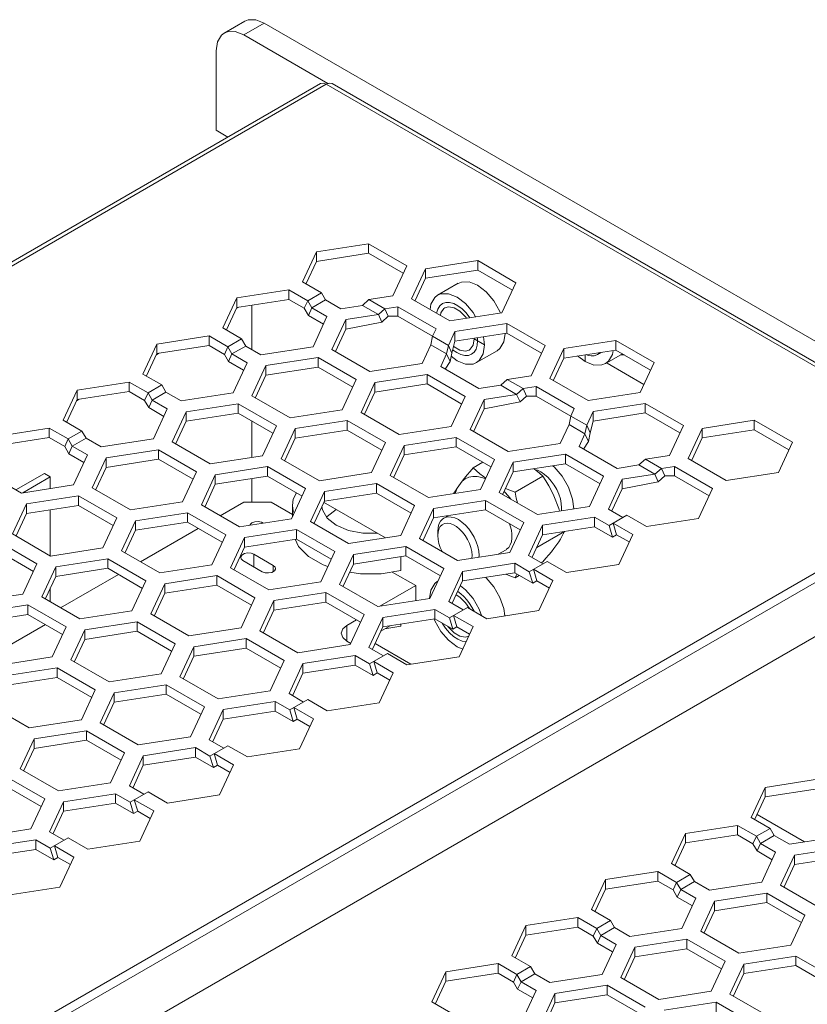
# Model space of a CAD drawing. Header units: inches. Extents: x -123 to 4816, y -2998 to 548.
# Tile 81 of 148: x 1252 to 1293, y -2525 to -2474. Entities that reach past the tile are written whole.
import ezdxf

# ---------------------------------------------------------------- set-up
doc = ezdxf.new("R2010")
doc.units = ezdxf.units.IN
doc.header["$MEASUREMENT"] = 0
doc.linetypes.add('HIDDEN', pattern=[9.525, 6.35, -3.175])
doc.layers.get('0').update_dxf_attribs({"lineweight": 0})

msp = doc.modelspace()

# ---------------------------------------------------------------- linework, layer by layer
at = {"color": 3, "linetype": 'Continuous'}
for p, q in [((1263.817, -2474.017), (1262.756, -2474.629)), ((1264.817, -2474.116), (1263.756, -2474.728)), ((1387.854, -2545.15), (1264.817, -2474.116)), ((1268.087, -2477.229), (1263.756, -2474.728)), ((1262.342, -2479.627), (1262.342, -2475.545)), ((1267.699, -2477.23), (1201.019, -2515.727)), ((1267.999, -2477.259), (1201.319, -2515.757)), ((1301.773, -2496.759), (1267.999, -2477.259)), ((1268.299, -2477.23), (1302.073, -2496.729)), ((1262.342, -2479.627), (1262.944, -2479.975)), ((1266.783, -2487.417), (1267.5, -2485.871)), ((1267.5, -2485.871), (1270.177, -2485.457)), ((1267.5, -2485.871), (1267.5, -2486.361)), ((1270.177, -2485.457), (1270.177, -2485.947)), ((1270.177, -2485.457), (1272.137, -2486.588)), ((1266.97, -2487.503), (1267.5, -2486.361)), ((1267.5, -2486.361), (1270.177, -2485.947)), ((1270.177, -2485.947), (1271.957, -2486.975)), ((1273.103, -2486.738), (1275.78, -2486.324)), ((1275.78, -2486.324), (1275.78, -2486.814)), ((1275.78, -2486.324), (1277.739, -2487.455)), ((1272.137, -2486.588), (1271.42, -2488.134)), ((1272.385, -2488.283), (1273.103, -2486.738)), ((1273.103, -2486.738), (1273.103, -2487.228)), ((1273.103, -2487.228), (1275.78, -2486.814)), ((1275.78, -2486.814), (1277.56, -2487.841)), ((1267.751, -2487.976), (1266.783, -2487.417)), ((1272.572, -2488.37), (1273.103, -2487.228)), ((1277.739, -2487.455), (1277.022, -2489)), ((1263.399, -2488.239), (1266.076, -2487.825)), ((1266.076, -2487.825), (1266.076, -2488.315)), ((1266.076, -2487.825), (1267.044, -2488.384)), ((1274.777, -2487.489), (1273.716, -2488.101)), ((1262.682, -2489.784), (1263.399, -2488.239)), ((1263.399, -2488.239), (1263.399, -2488.729)), ((1263.399, -2488.729), (1266.076, -2488.315)), ((1266.076, -2488.315), (1266.869, -2488.772)), ((1267.044, -2488.384), (1266.869, -2488.772)), ((1267.751, -2487.976), (1267.044, -2488.384)), ((1267.256, -2488.751), (1267.044, -2488.384)), ((1267.256, -2488.751), (1267.963, -2488.343)), ((1267.963, -2488.343), (1267.751, -2487.976)), ((1268.743, -2488.793), (1267.963, -2488.343)), ((1269.858, -2488.62), (1270.193, -2488.324)), ((1271.42, -2488.134), (1270.193, -2488.324)), ((1271.009, -2488.795), (1270.193, -2488.324)), ((1274.345, -2489.415), (1272.385, -2488.283)), ((1273.885, -2488.032), (1273.717, -2488.102)), ((1274.279, -2488.028), (1273.885, -2488.032)), ((1262.869, -2489.871), (1263.399, -2488.729)), ((1263.503, -2488.713), (1263.371, -2488.789)), ((1264.18, -2490.894), (1264.18, -2488.608)), ((1267.081, -2489.14), (1266.869, -2488.772)), ((1267.256, -2488.751), (1267.081, -2489.14)), ((1268.036, -2489.201), (1267.256, -2488.751)), ((1268.743, -2488.793), (1269.858, -2488.62)), ((1269.858, -2488.62), (1270.675, -2489.092)), ((1270.675, -2489.092), (1271.009, -2488.795)), ((1271.009, -2488.795), (1271.678, -2488.691)), ((1271.009, -2488.795), (1271.185, -2489.183)), ((1271.678, -2488.691), (1271.678, -2489.181)), ((1271.678, -2488.691), (1273.638, -2489.823)), ((1273.886, -2489.005), (1274.039, -2488.786)), ((1274.039, -2488.786), (1274.091, -2488.751)), ((1274.091, -2488.751), (1274.274, -2488.694)), ((1276.957, -2489.023), (1276.925, -2488.929)), ((1267.856, -2489.587), (1267.081, -2489.14)), ((1267.318, -2490.747), (1268.036, -2489.201)), ((1269.001, -2489.351), (1268.284, -2490.896)), ((1269.001, -2489.351), (1270.675, -2489.092)), ((1269.001, -2489.351), (1269.001, -2489.84)), ((1269.001, -2489.84), (1270.85, -2489.48)), ((1270.675, -2489.092), (1270.85, -2489.48)), ((1270.85, -2489.48), (1271.185, -2489.183)), ((1271.185, -2489.183), (1271.678, -2489.181)), ((1271.678, -2489.181), (1273.459, -2490.209)), ((1273.864, -2489.137), (1273.886, -2489.005)), ((1277.022, -2489), (1274.345, -2489.415)), ((1263.65, -2490.343), (1262.682, -2489.784)), ((1269.001, -2489.84), (1268.471, -2490.983)), ((1273.638, -2489.823), (1273.459, -2490.209)), ((1274.275, -2490.681), (1274.604, -2489.972)), ((1274.604, -2489.972), (1277.281, -2489.558)), ((1274.604, -2489.972), (1274.604, -2490.462)), ((1277.281, -2489.558), (1277.281, -2490.048)), ((1277.281, -2489.558), (1279.24, -2490.689)), ((1259.298, -2490.607), (1261.975, -2490.193)), ((1261.975, -2490.193), (1261.975, -2490.683)), ((1261.975, -2490.193), (1262.943, -2490.752)), ((1263.65, -2490.343), (1262.943, -2490.752)), ((1263.862, -2490.711), (1263.65, -2490.343)), ((1273.369, -2490.647), (1273.459, -2490.209)), ((1274.275, -2490.681), (1273.459, -2490.209)), ((1274.451, -2491.069), (1274.604, -2490.462)), ((1274.604, -2490.462), (1277.281, -2490.048)), ((1275.6, -2490.344), (1275.547, -2490.662)), ((1275.595, -2490.309), (1275.6, -2490.344)), ((1275.6, -2490.344), (1276.131, -2490.65)), ((1276.131, -2490.65), (1276.078, -2490.234)), ((1277.123, -2490.5), (1277.187, -2490.062)), ((1277.281, -2490.048), (1279.061, -2491.076)), ((1280.206, -2490.839), (1282.883, -2490.425)), ((1282.883, -2490.425), (1282.883, -2490.915)), ((1282.883, -2490.425), (1284.843, -2491.556)), ((1258.581, -2492.152), (1259.298, -2490.607)), ((1259.298, -2490.607), (1259.298, -2491.097)), ((1259.298, -2491.097), (1261.975, -2490.683)), ((1261.975, -2490.683), (1262.767, -2491.14)), ((1262.943, -2490.752), (1262.767, -2491.14)), ((1263.155, -2491.119), (1262.943, -2490.752)), ((1263.155, -2491.119), (1263.862, -2490.711)), ((1264.641, -2491.161), (1263.862, -2490.711)), ((1264.641, -2491.161), (1267.318, -2490.747)), ((1268.284, -2490.896), (1270.244, -2492.027)), ((1272.921, -2491.613), (1273.369, -2490.647)), ((1273.369, -2490.647), (1274.185, -2491.119)), ((1274.185, -2491.119), (1274.275, -2490.681)), ((1274.275, -2490.681), (1274.451, -2491.069)), ((1274.563, -2490.75), (1274.538, -2490.725)), ((1275.393, -2490.88), (1275.342, -2490.915)), ((1275.547, -2490.662), (1275.393, -2490.88)), ((1276.777, -2490.953), (1275.716, -2491.565)), ((1279.24, -2490.689), (1278.523, -2492.235)), ((1279.489, -2492.384), (1280.206, -2490.839)), ((1280.206, -2490.839), (1280.206, -2491.329)), ((1280.206, -2491.329), (1282.883, -2490.915)), ((1282.705, -2491.138), (1282.734, -2490.938)), ((1282.883, -2490.915), (1284.663, -2491.943)), ((1258.768, -2492.239), (1259.298, -2491.097)), ((1259.402, -2491.081), (1259.27, -2491.157)), ((1262.979, -2491.508), (1262.767, -2491.14)), ((1263.155, -2491.119), (1262.979, -2491.508)), ((1263.934, -2491.569), (1263.155, -2491.119)), ((1267.577, -2491.304), (1264.9, -2491.718)), ((1267.577, -2491.304), (1267.577, -2491.794)), ((1267.577, -2491.304), (1269.537, -2492.436)), ((1273.887, -2491.763), (1274.185, -2491.119)), ((1274.185, -2491.119), (1274.361, -2491.507)), ((1274.361, -2491.507), (1274.451, -2491.069)), ((1279.676, -2492.471), (1280.206, -2491.329)), ((1281.292, -2491.507), (1280.914, -2491.219)), ((1281.292, -2491.161), (1281.292, -2491.507)), ((1281.936, -2491.153), (1282.042, -2491.092)), ((1282.042, -2491.091), (1282.102, -2491.035)), ((1282.342, -2491.611), (1282.494, -2491.494)), ((1283.216, -2491.107), (1282.413, -2491.57)), ((1282.494, -2491.494), (1282.705, -2491.138)), ((1283.112, -2491.167), (1283.316, -2491.165)), ((1263.755, -2491.955), (1262.979, -2491.508)), ((1263.217, -2493.114), (1263.934, -2491.569)), ((1264.9, -2491.718), (1264.183, -2493.264)), ((1264.9, -2491.718), (1264.9, -2492.208)), ((1267.577, -2491.794), (1264.9, -2492.208)), ((1267.577, -2491.794), (1269.357, -2492.822)), ((1270.244, -2492.027), (1272.921, -2491.613)), ((1275.846, -2492.894), (1273.887, -2491.763)), ((1274.109, -2491.904), (1274.361, -2491.507)), ((1284.32, -2492.683), (1282.424, -2491.589)), ((1284.843, -2491.556), (1284.125, -2493.102)), ((1259.549, -2492.711), (1258.581, -2492.152)), ((1264.9, -2492.208), (1264.37, -2493.351)), ((1268.819, -2493.981), (1269.537, -2492.436)), ((1273.179, -2492.171), (1270.503, -2492.585)), ((1273.179, -2492.171), (1273.179, -2492.661)), ((1275.139, -2493.302), (1273.179, -2492.171)), ((1276.962, -2492.721), (1277.296, -2492.425)), ((1278.523, -2492.235), (1277.296, -2492.425)), ((1278.113, -2492.896), (1277.296, -2492.425)), ((1281.449, -2493.516), (1279.489, -2492.384)), ((1254.479, -2494.52), (1255.197, -2492.975)), ((1255.197, -2492.975), (1257.874, -2492.56)), ((1255.197, -2492.975), (1255.197, -2493.464)), ((1257.874, -2492.56), (1257.874, -2493.05)), ((1257.874, -2492.56), (1258.842, -2493.119)), ((1259.549, -2492.711), (1258.842, -2493.119)), ((1259.761, -2493.079), (1259.549, -2492.711)), ((1270.503, -2492.585), (1269.785, -2494.13)), ((1270.503, -2492.585), (1270.503, -2493.075)), ((1273.179, -2492.661), (1270.503, -2493.075)), ((1274.96, -2493.689), (1273.179, -2492.661)), ((1275.846, -2492.894), (1276.962, -2492.721)), ((1276.962, -2492.721), (1277.778, -2493.193)), ((1277.778, -2493.193), (1278.113, -2492.896)), ((1278.113, -2492.896), (1278.782, -2492.793)), ((1278.113, -2492.896), (1278.288, -2493.285)), ((1278.782, -2492.793), (1278.782, -2493.283)), ((1278.782, -2492.793), (1280.741, -2493.924)), ((1254.667, -2494.607), (1255.197, -2493.464)), ((1255.301, -2493.448), (1255.169, -2493.525)), ((1255.197, -2493.464), (1257.874, -2493.05)), ((1257.874, -2493.05), (1258.666, -2493.508)), ((1258.842, -2493.119), (1258.666, -2493.508)), ((1258.878, -2493.875), (1258.666, -2493.508)), ((1259.054, -2493.487), (1258.842, -2493.119)), ((1259.054, -2493.487), (1258.878, -2493.875)), ((1259.054, -2493.487), (1259.761, -2493.079)), ((1259.833, -2493.937), (1259.054, -2493.487)), ((1260.54, -2493.529), (1259.761, -2493.079)), ((1260.54, -2493.529), (1263.217, -2493.114)), ((1264.183, -2493.264), (1266.143, -2494.395)), ((1270.503, -2493.075), (1269.972, -2494.217)), ((1274.422, -2494.848), (1275.139, -2493.302)), ((1276.105, -2493.452), (1275.388, -2494.997)), ((1276.105, -2493.452), (1277.778, -2493.193)), ((1276.105, -2493.452), (1276.105, -2493.942)), ((1277.778, -2493.193), (1277.954, -2493.581)), ((1277.954, -2493.581), (1278.288, -2493.285)), ((1278.288, -2493.285), (1278.782, -2493.283)), ((1278.782, -2493.283), (1280.562, -2494.31)), ((1284.125, -2493.102), (1281.449, -2493.516)), ((1259.654, -2494.323), (1258.878, -2493.875)), ((1259.116, -2495.482), (1259.833, -2493.937)), ((1263.476, -2493.672), (1260.799, -2494.086)), ((1263.476, -2493.672), (1263.476, -2494.162)), ((1263.476, -2493.672), (1265.436, -2494.803)), ((1266.143, -2494.395), (1268.819, -2493.981)), ((1276.105, -2493.942), (1275.575, -2495.084)), ((1276.105, -2493.942), (1277.954, -2493.581)), ((1280.741, -2493.924), (1280.562, -2494.31)), ((1281.707, -2494.073), (1284.384, -2493.659)), ((1284.384, -2493.659), (1284.384, -2494.149)), ((1284.384, -2493.659), (1286.344, -2494.791)), ((1255.448, -2495.079), (1254.479, -2494.52)), ((1260.799, -2494.086), (1260.082, -2495.632)), ((1260.799, -2494.086), (1260.799, -2494.576)), ((1263.476, -2494.162), (1260.799, -2494.576)), ((1263.476, -2494.162), (1265.256, -2495.19)), ((1266.401, -2494.953), (1269.078, -2494.539)), ((1269.078, -2494.539), (1269.078, -2495.029)), ((1271.038, -2495.67), (1269.078, -2494.539)), ((1271.745, -2495.262), (1269.785, -2494.13)), ((1280.473, -2494.748), (1280.562, -2494.31)), ((1281.379, -2494.782), (1280.562, -2494.31)), ((1281.379, -2494.782), (1281.707, -2494.073)), ((1281.707, -2494.073), (1281.707, -2494.563)), ((1281.707, -2494.563), (1284.384, -2494.149)), ((1284.384, -2494.149), (1286.165, -2495.177)), ((1287.31, -2494.94), (1289.987, -2494.526)), ((1289.987, -2494.526), (1289.987, -2495.016)), ((1289.987, -2494.526), (1291.946, -2495.657)), ((1251.095, -2495.342), (1253.772, -2494.928)), ((1253.772, -2494.928), (1253.772, -2495.418)), ((1253.772, -2494.928), (1254.741, -2495.487)), ((1260.799, -2494.576), (1260.269, -2495.718)), ((1264.18, -2496.432), (1264.18, -2494.569)), ((1264.718, -2496.349), (1265.436, -2494.803)), ((1266.401, -2494.953), (1265.684, -2496.498)), ((1266.401, -2494.953), (1266.401, -2495.443)), ((1266.401, -2495.443), (1269.078, -2495.029)), ((1270.859, -2496.056), (1269.078, -2495.029)), ((1271.745, -2495.262), (1274.422, -2494.848)), ((1275.388, -2494.997), (1277.347, -2496.128)), ((1280.024, -2495.714), (1280.473, -2494.748)), ((1280.473, -2494.748), (1281.289, -2495.22)), ((1281.289, -2495.22), (1281.379, -2494.782)), ((1281.379, -2494.782), (1281.554, -2495.17)), ((1281.554, -2495.17), (1281.707, -2494.563)), ((1286.344, -2494.791), (1285.627, -2496.336)), ((1286.593, -2496.486), (1287.31, -2494.94)), ((1287.31, -2494.94), (1287.31, -2495.43)), ((1287.31, -2495.43), (1289.987, -2495.016)), ((1289.987, -2495.016), (1291.767, -2496.044)), ((1251.095, -2495.832), (1253.772, -2495.418)), ((1253.772, -2495.418), (1254.565, -2495.876)), ((1254.741, -2495.487), (1254.565, -2495.876)), ((1255.448, -2495.079), (1254.741, -2495.487)), ((1254.953, -2495.855), (1254.741, -2495.487)), ((1254.953, -2495.855), (1255.66, -2495.446)), ((1255.66, -2495.446), (1255.448, -2495.079)), ((1256.439, -2495.896), (1255.66, -2495.446)), ((1256.439, -2495.896), (1259.116, -2495.482)), ((1266.401, -2495.443), (1265.871, -2496.585)), ((1274.681, -2495.405), (1272.004, -2495.82)), ((1274.681, -2495.405), (1274.681, -2495.895)), ((1274.681, -2495.405), (1276.64, -2496.537)), ((1280.99, -2495.864), (1281.289, -2495.22)), ((1281.289, -2495.22), (1281.465, -2495.608)), ((1281.465, -2495.608), (1281.554, -2495.17)), ((1286.78, -2496.572), (1287.31, -2495.43)), ((1254.777, -2496.243), (1254.565, -2495.876)), ((1254.953, -2495.855), (1254.777, -2496.243)), ((1255.732, -2496.305), (1254.953, -2495.855)), ((1256.698, -2496.454), (1259.375, -2496.04)), ((1259.375, -2496.04), (1259.375, -2496.53)), ((1259.375, -2496.04), (1261.334, -2497.171)), ((1260.082, -2495.632), (1262.041, -2496.763)), ((1270.321, -2497.216), (1271.038, -2495.67)), ((1271.287, -2497.365), (1272.004, -2495.82)), ((1272.004, -2495.82), (1272.004, -2496.309)), ((1274.681, -2495.895), (1272.004, -2496.309)), ((1274.681, -2495.895), (1276.461, -2496.923)), ((1277.347, -2496.128), (1280.024, -2495.714)), ((1282.95, -2496.995), (1280.99, -2495.864)), ((1281.212, -2496.005), (1281.465, -2495.608)), ((1291.946, -2495.657), (1291.229, -2497.203)), ((1255.553, -2496.691), (1254.777, -2496.243)), ((1255.015, -2497.85), (1255.732, -2496.305)), ((1256.698, -2496.454), (1255.981, -2497.999)), ((1256.698, -2496.454), (1256.698, -2496.944)), ((1256.698, -2496.944), (1259.375, -2496.53)), ((1259.375, -2496.53), (1261.155, -2497.558)), ((1262.041, -2496.763), (1264.718, -2496.349)), ((1267.644, -2497.63), (1265.684, -2496.498)), ((1271.474, -2497.452), (1272.004, -2496.309)), ((1275.923, -2498.082), (1276.64, -2496.537)), ((1280.283, -2496.272), (1277.606, -2496.686)), ((1280.283, -2496.272), (1280.283, -2496.762)), ((1282.243, -2497.403), (1280.283, -2496.272)), ((1284.065, -2496.823), (1284.4, -2496.526)), ((1285.627, -2496.336), (1284.4, -2496.526)), ((1285.216, -2496.997), (1284.4, -2496.526)), ((1288.552, -2497.617), (1286.593, -2496.486)), ((1256.698, -2496.944), (1256.168, -2498.086)), ((1264.977, -2496.907), (1262.3, -2497.321)), ((1264.977, -2496.907), (1264.977, -2497.396)), ((1266.937, -2498.038), (1264.977, -2496.907)), ((1275.549, -2496.968), (1276.044, -2496.682)), ((1277.606, -2496.686), (1276.889, -2498.232)), ((1277.606, -2496.686), (1277.606, -2497.176)), ((1280.283, -2496.762), (1277.606, -2497.176)), ((1282.063, -2497.79), (1280.283, -2496.762)), ((1282.95, -2496.995), (1284.065, -2496.823)), ((1284.065, -2496.823), (1284.882, -2497.294)), ((1284.882, -2497.294), (1285.216, -2496.997)), ((1285.216, -2496.997), (1285.885, -2496.894)), ((1285.216, -2496.997), (1285.392, -2497.386)), ((1285.885, -2496.894), (1285.885, -2497.384)), ((1285.885, -2496.894), (1287.845, -2498.025)), ((1235.835, -2535.439), (1302.09, -2497.187)), ((1236.047, -2535.806), (1302.303, -2497.554)), ((1252.059, -2498.103), (1253.519, -2497.26)), ((1252.407, -2498.253), (1253.823, -2497.436)), ((1253.519, -2497.26), (1253.823, -2497.436)), ((1253.823, -2497.436), (1253.823, -2498.034)), ((1260.617, -2498.717), (1261.334, -2497.171)), ((1262.3, -2497.321), (1261.583, -2498.866)), ((1262.3, -2497.321), (1262.3, -2497.811)), ((1264.977, -2497.396), (1262.3, -2497.811)), ((1264.18, -2498.733), (1264.18, -2497.52)), ((1266.757, -2498.424), (1264.977, -2497.396)), ((1267.644, -2497.63), (1270.321, -2497.216)), ((1271.287, -2497.365), (1273.246, -2498.496)), ((1277.606, -2497.176), (1277.076, -2498.318)), ((1277.702, -2498.212), (1279.126, -2497.39)), ((1281.525, -2498.949), (1282.243, -2497.403)), ((1283.209, -2497.553), (1282.491, -2499.098)), ((1283.209, -2497.553), (1284.882, -2497.294)), ((1283.209, -2497.553), (1283.209, -2498.043)), ((1284.882, -2497.294), (1285.057, -2497.682)), ((1285.057, -2497.682), (1285.392, -2497.386)), ((1285.392, -2497.386), (1285.885, -2497.384)), ((1285.885, -2497.384), (1287.666, -2498.411)), ((1291.229, -2497.203), (1288.552, -2497.617)), ((1252.338, -2498.264), (1251.559, -2497.814)), ((1252.338, -2498.264), (1255.015, -2497.85)), ((1255.981, -2497.999), (1257.94, -2499.131)), ((1262.3, -2497.811), (1261.77, -2498.953)), ((1266.219, -2499.583), (1266.937, -2498.038)), ((1270.579, -2497.773), (1267.903, -2498.187)), ((1270.579, -2497.773), (1270.579, -2498.263)), ((1270.579, -2497.773), (1272.539, -2498.905)), ((1274.723, -2498.008), (1274.976, -2497.653)), ((1283.209, -2498.043), (1282.678, -2499.185)), ((1283.209, -2498.043), (1285.057, -2497.682)), ((1287.845, -2498.025), (1287.128, -2499.571)), ((1255.274, -2498.408), (1252.597, -2498.822)), ((1255.274, -2498.408), (1255.274, -2498.898)), ((1255.274, -2498.408), (1257.233, -2499.539)), ((1267.903, -2498.187), (1267.185, -2499.733)), ((1267.903, -2498.187), (1267.903, -2498.677)), ((1270.579, -2498.263), (1267.903, -2498.677)), ((1270.579, -2498.263), (1272.36, -2499.291)), ((1273.246, -2498.496), (1275.923, -2498.082)), ((1278.849, -2499.363), (1276.889, -2498.232)), ((1279.689, -2498.414), (1279.942, -2499.061)), ((1238.663, -2537.072), (1304.919, -2498.82)), ((1252.597, -2498.822), (1251.879, -2500.367)), ((1252.597, -2498.822), (1252.597, -2499.312)), ((1255.274, -2498.898), (1252.597, -2499.312)), ((1255.274, -2498.898), (1257.054, -2499.925)), ((1257.94, -2499.131), (1260.617, -2498.717)), ((1263.543, -2499.997), (1261.583, -2498.866)), ((1263.756, -2498.733), (1262.555, -2499.427)), ((1263.756, -2498.733), (1265.17, -2498.733)), ((1266.269, -2499.367), (1265.17, -2498.733)), ((1266.269, -2498.901), (1266.269, -2499.477)), ((1266.3, -2499.191), (1266.269, -2498.901)), ((1267.903, -2498.677), (1267.372, -2499.82)), ((1267.8, -2499.127), (1267.776, -2498.95)), ((1267.864, -2498.737), (1271.04, -2500.571)), ((1271.822, -2500.45), (1272.539, -2498.905)), ((1273.505, -2499.054), (1272.788, -2500.599)), ((1273.505, -2499.054), (1276.182, -2498.64)), ((1273.505, -2499.054), (1273.505, -2499.544)), ((1276.182, -2498.64), (1276.182, -2499.13)), ((1278.141, -2499.771), (1276.182, -2498.64)), ((1278.849, -2499.363), (1281.525, -2498.949)), ((1279.982, -2499.188), (1279.942, -2499.061)), ((1280.078, -2499.173), (1280.09, -2499.019)), ((1252.597, -2499.312), (1252.066, -2500.454)), ((1253.823, -2499.122), (1253.823, -2501.499)), ((1256.516, -2501.085), (1257.233, -2499.539)), ((1260.876, -2499.274), (1258.199, -2499.688)), ((1260.876, -2499.274), (1260.876, -2499.764)), ((1262.835, -2500.406), (1260.876, -2499.274)), ((1263.543, -2499.997), (1266.219, -2499.583)), ((1266.351, -2499.301), (1266.3, -2499.191)), ((1268.017, -2499.513), (1268.041, -2499.471)), ((1268.041, -2499.471), (1268.501, -2499.105)), ((1273.505, -2499.544), (1272.975, -2500.686)), ((1273.505, -2499.544), (1276.182, -2499.13)), ((1274.037, -2499.557), (1274.263, -2499.427)), ((1277.962, -2500.158), (1276.182, -2499.13)), ((1281.784, -2499.507), (1279.107, -2499.921)), ((1281.784, -2499.507), (1281.784, -2499.996)), ((1281.784, -2499.507), (1282.53, -2499.937)), ((1282.491, -2499.098), (1283.237, -2499.529)), ((1283.449, -2499.406), (1282.53, -2499.937)), ((1284.451, -2499.985), (1283.449, -2499.406)), ((1287.128, -2499.571), (1284.451, -2499.985)), ((1258.199, -2499.688), (1257.482, -2501.234)), ((1258.199, -2499.688), (1258.199, -2500.178)), ((1260.876, -2499.764), (1258.199, -2500.178)), ((1261.423, -2500.08), (1258.453, -2501.795)), ((1262.656, -2500.792), (1260.876, -2499.764)), ((1267.185, -2499.733), (1269.145, -2500.864)), ((1277.424, -2501.317), (1278.141, -2499.771)), ((1278.39, -2501.466), (1279.107, -2499.921)), ((1279.107, -2499.921), (1279.107, -2500.411)), ((1281.784, -2499.996), (1279.107, -2500.411)), ((1281.784, -2499.996), (1282.706, -2500.528)), ((1282.53, -2499.937), (1282.706, -2500.528)), ((1282.742, -2499.815), (1282.918, -2500.406)), ((1282.742, -2499.815), (1283.744, -2500.393)), ((1251.879, -2500.367), (1253.839, -2501.499)), ((1258.199, -2500.178), (1257.669, -2501.321)), ((1262.118, -2501.951), (1262.835, -2500.406)), ((1263.801, -2500.555), (1263.084, -2502.101)), ((1263.801, -2500.555), (1266.478, -2500.141)), ((1263.801, -2500.555), (1263.801, -2501.045)), ((1266.478, -2500.141), (1266.478, -2500.631)), ((1266.478, -2500.141), (1268.438, -2501.272)), ((1269.145, -2500.864), (1271.822, -2500.45)), ((1274.747, -2501.731), (1272.788, -2500.599)), ((1273.726, -2500.448), (1273.726, -2500.244)), ((1273.741, -2500.269), (1273.726, -2500.448)), ((1273.786, -2500.114), (1273.741, -2500.269)), ((1278.577, -2501.553), (1279.107, -2500.411)), ((1278.817, -2501.06), (1280.241, -2500.238)), ((1282.918, -2500.406), (1282.706, -2500.528)), ((1282.918, -2500.406), (1283.565, -2500.779)), ((1283.744, -2500.393), (1283.027, -2501.938)), ((1251.172, -2500.776), (1253.132, -2501.907)), ((1253.839, -2501.499), (1256.516, -2501.085)), ((1263.801, -2501.045), (1263.271, -2502.187)), ((1263.801, -2501.045), (1266.478, -2500.631)), ((1266.569, -2501.004), (1266.404, -2500.642)), ((1266.478, -2500.631), (1268.259, -2501.659)), ((1272.081, -2501.008), (1269.404, -2501.422)), ((1272.081, -2501.008), (1272.081, -2501.498)), ((1274.04, -2502.139), (1272.081, -2501.008)), ((1279.942, -2500.765), (1279.689, -2501.119)), ((1251.172, -2501.265), (1252.953, -2502.293)), ((1259.441, -2502.365), (1257.482, -2501.234)), ((1264.286, -2501.407), (1264.286, -2502.06)), ((1265.276, -2501.979), (1264.286, -2501.407)), ((1267.721, -2502.818), (1268.438, -2501.272)), ((1268.687, -2502.967), (1269.404, -2501.422)), ((1269.404, -2501.422), (1269.404, -2501.912)), ((1272.081, -2501.498), (1269.404, -2501.912)), ((1271.83, -2501.536), (1271.83, -2502.252)), ((1273.861, -2502.525), (1272.081, -2501.498)), ((1274.747, -2501.731), (1277.424, -2501.317)), ((1275.482, -2501.617), (1275.494, -2501.468)), ((1275.84, -2501.562), (1275.848, -2501.468)), ((1276.83, -2501.409), (1277.234, -2501.175)), ((1278.39, -2501.466), (1279.136, -2501.897)), ((1279.126, -2501.799), (1279.284, -2501.617)), ((1252.415, -2503.452), (1253.132, -2501.907)), ((1254.098, -2502.056), (1253.381, -2503.602)), ((1254.098, -2502.056), (1256.775, -2501.642)), ((1254.098, -2502.056), (1254.098, -2502.546)), ((1256.775, -2501.642), (1256.775, -2502.132)), ((1258.734, -2502.774), (1256.775, -2501.642)), ((1259.441, -2502.365), (1262.118, -2501.951)), ((1263.084, -2502.101), (1265.044, -2503.232)), ((1263.721, -2501.734), (1264.711, -2502.305)), ((1265.276, -2501.979), (1265.276, -2502.297)), ((1268.082, -2502.04), (1267.836, -2501.959)), ((1268.874, -2503.054), (1269.404, -2501.912)), ((1277.683, -2501.874), (1275.006, -2502.288)), ((1277.683, -2501.874), (1277.683, -2502.364)), ((1277.683, -2501.874), (1278.429, -2502.305)), ((1279.348, -2501.774), (1278.429, -2502.305)), ((1279.046, -2501.845), (1279.126, -2501.799)), ((1280.35, -2502.353), (1279.348, -2501.774)), ((1283.027, -2501.938), (1280.35, -2502.353)), ((1254.098, -2502.546), (1253.568, -2503.689)), ((1254.098, -2502.546), (1256.775, -2502.132)), ((1257.322, -2502.448), (1254.352, -2504.163)), ((1258.555, -2503.16), (1256.775, -2502.132)), ((1262.377, -2502.509), (1259.7, -2502.923)), ((1262.377, -2502.509), (1262.377, -2502.999)), ((1262.377, -2502.509), (1264.337, -2503.64)), ((1269.765, -2502.416), (1269.209, -2502.332)), ((1272.595, -2503.02), (1271.387, -2502.322)), ((1273.323, -2503.684), (1274.04, -2502.139)), ((1275.006, -2502.288), (1274.289, -2503.834)), ((1275.006, -2502.288), (1275.006, -2502.778)), ((1277.683, -2502.364), (1275.006, -2502.778)), ((1277.217, -2502.436), (1277.432, -2502.522)), ((1277.432, -2502.522), (1277.702, -2502.621)), ((1277.683, -2502.364), (1278.605, -2502.896)), ((1277.702, -2502.621), (1277.915, -2502.498)), ((1278.429, -2502.305), (1278.605, -2502.896)), ((1278.641, -2502.182), (1278.817, -2502.774)), ((1278.641, -2502.182), (1279.643, -2502.761)), ((1253.823, -2503.138), (1253.823, -2503.857)), ((1258.017, -2504.319), (1258.734, -2502.774)), ((1259.7, -2502.923), (1258.983, -2504.468)), ((1259.7, -2502.923), (1259.7, -2503.413)), ((1262.377, -2502.999), (1259.7, -2503.413)), ((1262.377, -2502.999), (1264.157, -2504.027)), ((1265.044, -2503.232), (1267.721, -2502.818)), ((1270.646, -2504.099), (1268.687, -2502.967)), ((1272.595, -2503.02), (1270.756, -2504.082)), ((1272.595, -2503.797), (1272.595, -2503.02)), ((1275.006, -2502.778), (1274.476, -2503.921)), ((1275.154, -2503.23), (1274.89, -2503.029)), ((1278.817, -2502.774), (1278.605, -2502.896)), ((1278.817, -2502.774), (1279.463, -2503.147)), ((1279.643, -2502.761), (1278.925, -2504.306)), ((1249.738, -2503.866), (1252.415, -2503.452)), ((1255.34, -2504.733), (1253.381, -2503.602)), ((1259.7, -2503.413), (1259.17, -2504.555)), ((1263.619, -2505.186), (1264.337, -2503.64)), ((1267.979, -2503.376), (1265.303, -2503.79)), ((1267.979, -2503.376), (1267.979, -2503.865)), ((1269.939, -2504.507), (1267.979, -2503.376)), ((1273.371, -2503.249), (1273.307, -2503.682)), ((1252.673, -2504.01), (1249.997, -2504.424)), ((1252.673, -2504.01), (1252.673, -2504.5)), ((1254.633, -2505.141), (1252.673, -2504.01)), ((1265.303, -2503.79), (1264.585, -2505.335)), ((1265.303, -2503.79), (1265.303, -2504.28)), ((1267.979, -2503.865), (1265.303, -2504.28)), ((1269.76, -2504.893), (1267.979, -2503.865)), ((1270.646, -2504.099), (1273.323, -2503.684)), ((1274.289, -2503.834), (1275.035, -2504.264)), ((1275.247, -2504.142), (1274.328, -2504.673)), ((1275.158, -2503.902), (1275.354, -2504.204)), ((1276.249, -2504.72), (1275.247, -2504.142)), ((1252.673, -2504.5), (1249.997, -2504.914)), ((1254.454, -2505.528), (1252.673, -2504.5)), ((1255.34, -2504.733), (1258.017, -2504.319)), ((1258.983, -2504.468), (1260.943, -2505.6)), ((1265.303, -2504.28), (1264.772, -2505.422)), ((1269.222, -2506.052), (1269.939, -2504.507)), ((1270.905, -2504.656), (1270.188, -2506.202)), ((1273.582, -2504.242), (1270.905, -2504.656)), ((1270.905, -2504.656), (1270.905, -2505.146)), ((1273.582, -2504.242), (1273.582, -2504.732)), ((1273.582, -2504.242), (1274.328, -2504.673)), ((1274.54, -2504.55), (1274.715, -2505.142)), ((1274.54, -2504.55), (1275.541, -2505.129)), ((1275.978, -2504.564), (1275.86, -2504.231)), ((1278.925, -2504.306), (1276.249, -2504.72)), ((1277.171, -2504.578), (1277.123, -2504.193)), ((1253.574, -2505.02), (1250.605, -2506.735)), ((1253.916, -2506.687), (1254.633, -2505.141)), ((1258.276, -2504.877), (1255.599, -2505.291)), ((1258.276, -2504.877), (1258.276, -2505.367)), ((1258.276, -2504.877), (1260.235, -2506.008)), ((1269.555, -2504.775), (1269.059, -2505.061)), ((1269.059, -2505.061), (1269.059, -2505.878)), ((1270.905, -2505.146), (1270.375, -2506.289)), ((1271.274, -2505.089), (1270.806, -2505.359)), ((1273.582, -2504.732), (1270.905, -2505.146)), ((1271.83, -2505.109), (1271.014, -2505.239)), ((1271.83, -2505.003), (1271.83, -2505.109)), ((1273.54, -2504.739), (1273.572, -2504.83)), ((1273.572, -2504.83), (1273.885, -2505.371)), ((1273.582, -2504.732), (1274.503, -2505.264)), ((1274.328, -2504.673), (1274.503, -2505.264)), ((1274.715, -2505.142), (1274.503, -2505.264)), ((1274.715, -2505.142), (1275.362, -2505.515)), ((1275.541, -2505.129), (1274.824, -2506.674)), ((1255.599, -2505.291), (1254.882, -2506.836)), ((1255.599, -2505.291), (1255.599, -2505.781)), ((1258.276, -2505.367), (1255.599, -2505.781)), ((1258.276, -2505.367), (1260.056, -2506.394)), ((1260.943, -2505.6), (1263.619, -2505.186)), ((1266.545, -2506.466), (1264.585, -2505.335)), ((1275.313, -2505.621), (1275.158, -2505.669)), ((1255.599, -2505.781), (1255.069, -2506.923)), ((1259.518, -2507.553), (1260.235, -2506.008)), ((1261.201, -2506.157), (1260.484, -2507.703)), ((1263.878, -2505.743), (1261.201, -2506.157)), ((1261.201, -2506.157), (1261.201, -2506.647)), ((1263.878, -2505.743), (1263.878, -2506.233)), ((1265.838, -2506.875), (1263.878, -2505.743)), ((1266.545, -2506.466), (1269.222, -2506.052)), ((1269.059, -2505.878), (1269.257, -2505.992)), ((1272.347, -2507.057), (1270.51, -2505.997)), ((1261.201, -2506.647), (1260.671, -2507.79)), ((1263.878, -2506.233), (1261.201, -2506.647)), ((1265.659, -2507.261), (1263.878, -2506.233)), ((1269.481, -2506.61), (1266.804, -2507.024)), ((1269.481, -2506.61), (1269.481, -2507.1)), ((1269.481, -2506.61), (1270.226, -2507.041)), ((1270.188, -2506.202), (1270.933, -2506.632)), ((1271.146, -2506.51), (1270.226, -2507.041)), ((1272.147, -2507.088), (1271.146, -2506.51)), ((1274.824, -2506.674), (1272.147, -2507.088)), ((1251.239, -2507.101), (1253.916, -2506.687)), ((1254.882, -2506.836), (1256.841, -2507.968)), ((1265.121, -2508.42), (1265.838, -2506.875)), ((1266.087, -2508.57), (1266.804, -2507.024)), ((1266.804, -2507.024), (1266.804, -2507.514)), ((1269.481, -2507.1), (1266.804, -2507.514)), ((1269.481, -2507.1), (1270.402, -2507.632)), ((1270.226, -2507.041), (1270.402, -2507.632)), ((1270.438, -2506.918), (1270.614, -2507.509)), ((1270.438, -2506.918), (1271.44, -2507.496)), ((1254.175, -2507.244), (1251.498, -2507.659)), ((1254.175, -2507.244), (1254.175, -2507.734)), ((1254.175, -2507.244), (1256.134, -2508.376)), ((1256.841, -2507.968), (1259.518, -2507.553)), ((1266.274, -2508.656), (1266.804, -2507.514)), ((1270.614, -2507.509), (1270.402, -2507.632)), ((1270.614, -2507.509), (1271.261, -2507.883)), ((1271.44, -2507.496), (1270.723, -2509.042)), ((1254.175, -2507.734), (1251.498, -2508.148)), ((1254.175, -2507.734), (1255.955, -2508.762)), ((1259.777, -2508.111), (1257.1, -2508.525)), ((1259.777, -2508.111), (1259.777, -2508.601)), ((1261.737, -2509.242), (1259.777, -2508.111)), ((1262.444, -2508.834), (1260.484, -2507.703)), ((1255.417, -2509.921), (1256.134, -2508.376)), ((1257.1, -2508.525), (1256.383, -2510.071)), ((1257.1, -2508.525), (1257.1, -2509.015)), ((1259.777, -2508.601), (1257.1, -2509.015)), ((1261.557, -2509.629), (1259.777, -2508.601)), ((1262.444, -2508.834), (1265.121, -2508.42)), ((1266.087, -2508.57), (1266.832, -2509)), ((1250.781, -2509.204), (1252.74, -2510.335)), ((1257.1, -2509.015), (1256.57, -2510.158)), ((1265.379, -2508.978), (1262.703, -2509.392)), ((1265.379, -2508.978), (1265.379, -2509.468)), ((1265.379, -2508.978), (1266.125, -2509.408)), ((1267.044, -2508.878), (1266.125, -2509.408)), ((1268.046, -2509.456), (1267.044, -2508.878)), ((1270.723, -2509.042), (1268.046, -2509.456)), ((1261.019, -2510.788), (1261.737, -2509.242)), ((1262.703, -2509.392), (1261.985, -2510.937)), ((1262.703, -2509.392), (1262.703, -2509.882)), ((1265.379, -2509.468), (1262.703, -2509.882)), ((1265.379, -2509.468), (1266.301, -2510)), ((1266.125, -2509.408), (1266.301, -2510)), ((1266.337, -2509.286), (1266.513, -2509.877)), ((1266.337, -2509.286), (1267.339, -2509.864)), ((1252.74, -2510.335), (1255.417, -2509.921)), ((1258.343, -2511.202), (1256.383, -2510.071)), ((1262.703, -2509.882), (1262.172, -2511.024)), ((1266.513, -2509.877), (1266.301, -2510)), ((1266.513, -2509.877), (1267.16, -2510.251)), ((1267.339, -2509.864), (1266.622, -2511.41)), ((1255.676, -2510.479), (1252.999, -2510.893)), ((1255.676, -2510.479), (1255.676, -2510.969)), ((1257.635, -2511.61), (1255.676, -2510.479)), ((1252.999, -2510.893), (1252.282, -2512.439)), ((1252.999, -2510.893), (1252.999, -2511.383)), ((1255.676, -2510.969), (1252.999, -2511.383)), ((1257.456, -2511.997), (1255.676, -2510.969)), ((1261.019, -2510.788), (1258.343, -2511.202)), ((1261.985, -2510.937), (1262.731, -2511.368)), ((1252.999, -2511.383), (1252.469, -2512.525)), ((1256.918, -2513.156), (1257.635, -2511.61)), ((1261.278, -2511.346), (1258.601, -2511.76)), ((1261.278, -2511.346), (1261.278, -2511.836)), ((1261.278, -2511.346), (1262.024, -2511.776)), ((1262.943, -2511.245), (1262.024, -2511.776)), ((1262.236, -2511.654), (1262.412, -2512.245)), ((1262.236, -2511.654), (1263.238, -2512.232)), ((1263.945, -2511.824), (1262.943, -2511.245)), ((1266.622, -2511.41), (1263.945, -2511.824)), ((1258.601, -2511.76), (1257.884, -2513.305)), ((1258.601, -2511.76), (1258.601, -2512.25)), ((1261.278, -2511.836), (1258.601, -2512.25)), ((1261.278, -2511.836), (1262.2, -2512.368)), ((1262.024, -2511.776), (1262.2, -2512.368)), ((1262.412, -2512.245), (1262.2, -2512.368)), ((1262.412, -2512.245), (1263.058, -2512.618)), ((1263.238, -2512.232), (1262.521, -2513.777)), ((1254.241, -2513.57), (1252.282, -2512.439)), ((1258.601, -2512.25), (1258.071, -2513.392)), ((1253.534, -2513.978), (1251.575, -2512.847)), ((1254.241, -2513.57), (1256.918, -2513.156)), ((1290.552, -2513.387), (1293.229, -2512.972)), ((1253.355, -2514.364), (1251.575, -2513.337)), ((1257.177, -2513.713), (1254.5, -2514.128)), ((1257.177, -2513.713), (1257.177, -2514.203)), ((1257.177, -2513.713), (1257.923, -2514.144)), ((1257.884, -2513.305), (1258.63, -2513.736)), ((1258.842, -2513.613), (1257.923, -2514.144)), ((1259.844, -2514.192), (1258.842, -2513.613)), ((1289.835, -2514.932), (1290.552, -2513.387)), ((1290.552, -2513.387), (1290.552, -2513.876)), ((1290.552, -2513.876), (1293.229, -2513.462)), ((1252.817, -2515.524), (1253.534, -2513.978)), ((1254.5, -2514.128), (1253.783, -2515.673)), ((1254.5, -2514.128), (1254.5, -2514.617)), ((1257.177, -2514.203), (1254.5, -2514.617)), ((1257.177, -2514.203), (1258.098, -2514.735)), ((1257.923, -2514.144), (1258.098, -2514.735)), ((1258.135, -2514.022), (1258.311, -2514.613)), ((1258.135, -2514.022), (1259.137, -2514.6)), ((1262.521, -2513.777), (1259.844, -2514.192)), ((1290.022, -2515.019), (1290.552, -2513.876)), ((1254.5, -2514.617), (1253.97, -2515.76)), ((1258.311, -2514.613), (1258.098, -2514.735)), ((1258.311, -2514.613), (1258.957, -2514.986)), ((1259.137, -2514.6), (1258.419, -2516.145)), ((1290.803, -2515.491), (1289.835, -2514.932)), ((1290.134, -2514.778), (1292.574, -2516.188)), ((1250.14, -2515.938), (1252.817, -2515.524)), ((1253.783, -2515.673), (1254.529, -2516.104)), ((1285.734, -2517.3), (1286.451, -2515.754)), ((1286.451, -2515.754), (1289.128, -2515.34)), ((1286.451, -2515.754), (1286.451, -2516.244)), ((1289.128, -2515.34), (1289.128, -2515.83)), ((1289.128, -2515.34), (1290.096, -2515.899)), ((1290.803, -2515.491), (1290.096, -2515.899)), ((1291.015, -2515.859), (1290.803, -2515.491)), ((1253.076, -2516.081), (1250.399, -2516.495)), ((1253.076, -2516.081), (1253.076, -2516.571)), ((1253.076, -2516.081), (1253.822, -2516.512)), ((1254.741, -2515.981), (1253.822, -2516.512)), ((1255.743, -2516.559), (1254.741, -2515.981)), ((1258.419, -2516.145), (1255.743, -2516.559)), ((1285.921, -2517.387), (1286.451, -2516.244)), ((1286.451, -2516.244), (1289.128, -2515.83)), ((1289.128, -2515.83), (1289.92, -2516.288)), ((1290.096, -2515.899), (1289.92, -2516.288)), ((1290.133, -2516.655), (1289.92, -2516.288)), ((1290.308, -2516.267), (1290.096, -2515.899)), ((1290.308, -2516.267), (1290.133, -2516.655)), ((1290.308, -2516.267), (1291.015, -2515.859)), ((1291.087, -2516.717), (1290.308, -2516.267)), ((1291.795, -2516.308), (1291.015, -2515.859)), ((1291.795, -2516.308), (1294.471, -2515.894)), ((1253.076, -2516.571), (1250.399, -2516.985)), ((1253.076, -2516.571), (1253.997, -2517.103)), ((1253.822, -2516.512), (1253.997, -2517.103)), ((1254.034, -2516.389), (1254.209, -2516.981)), ((1254.034, -2516.389), (1255.035, -2516.968)), ((1290.908, -2517.103), (1290.133, -2516.655)), ((1290.37, -2518.262), (1291.087, -2516.717)), ((1292.053, -2516.866), (1294.73, -2516.452)), ((1254.209, -2516.981), (1253.997, -2517.103)), ((1254.209, -2516.981), (1254.856, -2517.354)), ((1255.035, -2516.968), (1254.318, -2518.513)), ((1286.702, -2517.859), (1285.734, -2517.3)), ((1292.053, -2516.866), (1291.336, -2518.411)), ((1292.053, -2516.866), (1292.053, -2517.356)), ((1292.053, -2517.356), (1294.73, -2516.942)), ((1282.35, -2518.122), (1285.027, -2517.708)), ((1285.027, -2517.708), (1285.027, -2518.198)), ((1285.027, -2517.708), (1285.995, -2518.267)), ((1292.053, -2517.356), (1291.523, -2518.498)), ((1281.633, -2519.668), (1282.35, -2518.122)), ((1282.35, -2518.122), (1282.35, -2518.612)), ((1282.35, -2518.612), (1285.027, -2518.198)), ((1285.027, -2518.198), (1285.819, -2518.656)), ((1285.995, -2518.267), (1285.819, -2518.656)), ((1286.702, -2517.859), (1285.995, -2518.267)), ((1286.207, -2518.635), (1285.995, -2518.267)), ((1286.207, -2518.635), (1286.914, -2518.226)), ((1286.914, -2518.226), (1286.702, -2517.859)), ((1287.693, -2518.676), (1286.914, -2518.226)), ((1287.693, -2518.676), (1290.37, -2518.262)), ((1254.318, -2518.513), (1251.641, -2518.927)), ((1281.82, -2519.755), (1282.35, -2518.612)), ((1286.031, -2519.023), (1285.819, -2518.656)), ((1286.207, -2518.635), (1286.031, -2519.023)), ((1286.986, -2519.084), (1286.207, -2518.635)), ((1290.629, -2518.82), (1287.952, -2519.234)), ((1290.629, -2518.82), (1290.629, -2519.31)), ((1290.629, -2518.82), (1292.589, -2519.951)), ((1291.336, -2518.411), (1293.296, -2519.543)), ((1286.807, -2519.471), (1286.031, -2519.023)), ((1286.269, -2520.63), (1286.986, -2519.084)), ((1287.952, -2519.234), (1287.235, -2520.779)), ((1287.952, -2519.234), (1287.952, -2519.724)), ((1290.629, -2519.31), (1287.952, -2519.724)), ((1290.629, -2519.31), (1292.409, -2520.337)), ((1282.601, -2520.227), (1281.633, -2519.668)), ((1287.952, -2519.724), (1287.422, -2520.866)), ((1278.249, -2520.49), (1280.925, -2520.076)), ((1280.925, -2520.076), (1280.925, -2520.566)), ((1280.925, -2520.076), (1281.894, -2520.635)), ((1282.601, -2520.227), (1281.894, -2520.635)), ((1282.813, -2520.594), (1282.601, -2520.227)), ((1291.871, -2521.497), (1292.589, -2519.951)), ((1277.531, -2522.036), (1278.249, -2520.49)), ((1278.249, -2520.49), (1278.249, -2520.98)), ((1278.249, -2520.98), (1280.925, -2520.566)), ((1280.925, -2520.566), (1281.718, -2521.023)), ((1281.894, -2520.635), (1281.718, -2521.023)), ((1282.106, -2521.002), (1281.894, -2520.635)), ((1282.106, -2521.002), (1282.813, -2520.594)), ((1283.592, -2521.044), (1282.813, -2520.594)), ((1283.592, -2521.044), (1286.269, -2520.63)), ((1287.235, -2520.779), (1289.195, -2521.911)), ((1277.718, -2522.122), (1278.249, -2520.98)), ((1281.93, -2521.391), (1281.718, -2521.023)), ((1282.106, -2521.002), (1281.93, -2521.391)), ((1282.885, -2521.452), (1282.106, -2521.002)), ((1286.528, -2521.188), (1283.851, -2521.602)), ((1286.528, -2521.188), (1286.528, -2521.677)), ((1286.528, -2521.188), (1288.487, -2522.319)), ((1282.706, -2521.839), (1281.93, -2521.391)), ((1282.168, -2522.998), (1282.885, -2521.452)), ((1283.851, -2521.602), (1283.134, -2523.147)), ((1283.851, -2521.602), (1283.851, -2522.092)), ((1286.528, -2521.677), (1283.851, -2522.092)), ((1286.528, -2521.677), (1288.308, -2522.705)), ((1289.195, -2521.911), (1291.871, -2521.497)), ((1278.5, -2522.595), (1277.531, -2522.036)), ((1283.851, -2522.092), (1283.321, -2523.234)), ((1287.77, -2523.864), (1288.487, -2522.319)), ((1289.453, -2522.468), (1292.13, -2522.054)), ((1292.13, -2522.054), (1292.13, -2522.544)), ((1294.09, -2523.186), (1292.13, -2522.054)), ((1273.43, -2524.403), (1274.147, -2522.858)), ((1274.147, -2522.858), (1276.824, -2522.444)), ((1274.147, -2522.858), (1274.147, -2523.348)), ((1276.824, -2522.444), (1276.824, -2522.934)), ((1276.824, -2522.444), (1277.793, -2523.003)), ((1278.5, -2522.595), (1277.793, -2523.003)), ((1278.712, -2522.962), (1278.5, -2522.595)), ((1289.453, -2522.468), (1288.736, -2524.014)), ((1289.453, -2522.468), (1289.453, -2522.958)), ((1289.453, -2522.958), (1292.13, -2522.544)), ((1293.91, -2523.572), (1292.13, -2522.544)), ((1273.617, -2524.49), (1274.147, -2523.348)), ((1274.147, -2523.348), (1276.824, -2522.934)), ((1276.824, -2522.934), (1277.617, -2523.391)), ((1277.793, -2523.003), (1277.617, -2523.391)), ((1278.005, -2523.37), (1277.793, -2523.003)), ((1278.005, -2523.37), (1277.829, -2523.759)), ((1278.005, -2523.37), (1278.712, -2522.962)), ((1278.784, -2523.82), (1278.005, -2523.37)), ((1279.491, -2523.412), (1278.712, -2522.962)), ((1279.491, -2523.412), (1282.168, -2522.998)), ((1283.134, -2523.147), (1285.093, -2524.278)), ((1289.453, -2522.958), (1288.923, -2524.101)), ((1277.829, -2523.759), (1277.617, -2523.391)), ((1278.605, -2524.206), (1277.829, -2523.759)), ((1278.067, -2525.366), (1278.784, -2523.82)), ((1279.75, -2523.969), (1282.427, -2523.555)), ((1282.427, -2523.555), (1282.427, -2524.045)), ((1282.427, -2523.555), (1284.386, -2524.687)), ((1285.093, -2524.278), (1287.77, -2523.864)), ((1279.75, -2523.969), (1279.033, -2525.515)), ((1279.75, -2523.969), (1279.75, -2524.459)), ((1279.75, -2524.459), (1282.427, -2524.045)), ((1282.427, -2524.045), (1284.207, -2525.073)), ((1290.696, -2525.145), (1288.736, -2524.014)), ((1274.398, -2524.962), (1273.43, -2524.403)), ((1279.75, -2524.459), (1279.22, -2525.602)), ((1288.029, -2524.422), (1285.352, -2524.836)), ((1288.029, -2524.422), (1288.029, -2524.912)), ((1289.989, -2525.553), (1288.029, -2524.422))]:
    msp.add_line(p, q, dxfattribs=at)
for points in [[(1263.817, -2474.017), (1263.986, -2473.948), (1264.38, -2473.943), (1264.817, -2474.116)], [(1262.756, -2474.63), (1262.612, -2474.741), (1262.411, -2475.08), (1262.342, -2475.545)], [(1263.756, -2474.728), (1263.319, -2474.556), (1262.925, -2474.56), (1262.756, -2474.63)], [(1267.699, -2477.23), (1267.836, -2477.203), (1267.999, -2477.259)], [(1268.299, -2477.23), (1268.161, -2477.203), (1267.999, -2477.259)], [(1275.335, -2487.415), (1274.943, -2487.421), (1274.777, -2487.49)], [(1276.925, -2488.929), (1276.611, -2488.383), (1276.219, -2487.925), (1275.777, -2487.588), (1275.335, -2487.415)], [(1273.717, -2488.102), (1273.572, -2488.213), (1273.371, -2488.552), (1273.33, -2488.829)], [(1275.154, -2488.533), (1274.716, -2488.2), (1274.279, -2488.028)], [(1274.274, -2488.694), (1274.563, -2488.74), (1274.87, -2488.917), (1275.158, -2489.205), (1275.208, -2489.281)], [(1275.673, -2489.209), (1275.548, -2488.992), (1275.154, -2488.533)], [(1275.342, -2490.915), (1275.158, -2490.972), (1274.87, -2490.927), (1274.563, -2490.75)], [(1275.716, -2491.565), (1275.86, -2491.454), (1276.061, -2491.115), (1276.131, -2490.65)], [(1276.777, -2490.952), (1276.925, -2490.838), (1277.123, -2490.5)], [(1274.416, -2491.238), (1274.716, -2491.466), (1275.154, -2491.639), (1275.548, -2491.634), (1275.716, -2491.565)], [(1281.346, -2491.152), (1281.447, -2491.191), (1281.612, -2491.221), (1281.767, -2491.214), (1281.905, -2491.169), (1281.936, -2491.153)], [(1281.936, -2491.153), (1282.023, -2491.089), (1282.063, -2491.042)], [(1281.292, -2491.507), (1281.752, -2491.688), (1282.165, -2491.683), (1282.342, -2491.611)], [(1275.549, -2496.968), (1275.387, -2497.153), (1275.239, -2497.326), (1275.103, -2497.493), (1274.976, -2497.653)], [(1276.197, -2497.491), (1276.08, -2497.411), (1275.895, -2497.271), (1275.719, -2497.124), (1275.549, -2496.968)], [(1279.126, -2497.39), (1278.951, -2497.235), (1278.773, -2497.09), (1278.668, -2497.012)], [(1278.741, -2497.066), (1278.845, -2497.094), (1279.03, -2497.182), (1279.214, -2497.307), (1279.392, -2497.465), (1279.56, -2497.652), (1279.711, -2497.862), (1279.842, -2498.088), (1279.948, -2498.324), (1280.026, -2498.563), (1280.074, -2498.797), (1280.09, -2499.019)], [(1280.115, -2497.401), (1279.701, -2496.918), (1279.628, -2496.863)], [(1276.18, -2497.528), (1275.993, -2497.462), (1275.758, -2497.418), (1275.535, -2497.415), (1275.328, -2497.454), (1275.141, -2497.534), (1274.976, -2497.653)], [(1279.689, -2498.414), (1279.564, -2498.152), (1279.429, -2497.896), (1279.284, -2497.644), (1279.126, -2497.39)], [(1280.718, -2499.074), (1280.654, -2498.57), (1280.443, -2497.97), (1280.115, -2497.401)], [(1274.723, -2498.008), (1274.636, -2498.145), (1274.56, -2498.277), (1274.551, -2498.294)], [(1274.723, -2498.008), (1274.641, -2498.236), (1274.632, -2498.282)], [(1277.702, -2498.212), (1277.43, -2498.112), (1277.212, -2498.025)], [(1266.269, -2498.901), (1266.306, -2498.585), (1266.464, -2498.255)], [(1277.478, -2498.572), (1277.433, -2498.511), (1277.21, -2498.257), (1277.137, -2498.186)], [(1277.816, -2498.767), (1277.762, -2498.523), (1277.702, -2498.212)], [(1268.501, -2499.921), (1268.041, -2499.556), (1267.8, -2499.127)], [(1274.037, -2499.557), (1273.975, -2499.6), (1273.868, -2499.713), (1273.79, -2499.862), (1273.743, -2500.04), (1273.726, -2500.244)], [(1275.848, -2501.468), (1275.832, -2501.246), (1275.784, -2501.013), (1275.706, -2500.774), (1275.6, -2500.538), (1275.469, -2500.311), (1275.317, -2500.101), (1275.15, -2499.915), (1274.971, -2499.756), (1274.787, -2499.631), (1274.603, -2499.543), (1274.424, -2499.496), (1274.257, -2499.489), (1274.105, -2499.524), (1274.037, -2499.557)], [(1264.18, -2499.795), (1264.086, -2499.882), (1264.076, -2499.915)], [(1264.757, -2499.81), (1264.676, -2499.762), (1264.508, -2499.729), (1264.331, -2499.74), (1264.18, -2499.795)], [(1270.616, -2500.326), (1269.876, -2500.326), (1269.134, -2500.187), (1268.501, -2499.921)], [(1275.494, -2501.468), (1275.479, -2501.272), (1275.434, -2501.065), (1275.362, -2500.855), (1275.263, -2500.648), (1275.143, -2500.451), (1275.004, -2500.272), (1274.852, -2500.116), (1274.692, -2499.989), (1274.529, -2499.895), (1274.368, -2499.837), (1274.216, -2499.817), (1274.078, -2499.836), (1273.957, -2499.893), (1273.859, -2499.987), (1273.786, -2500.114)], [(1277.234, -2501.175), (1277.264, -2501.156), (1277.372, -2501.059), (1277.455, -2500.929), (1277.512, -2500.77), (1277.541, -2500.588), (1277.541, -2500.385), (1277.512, -2500.169), (1277.455, -2499.945), (1277.418, -2499.843)], [(1273.726, -2500.448), (1273.741, -2500.644), (1273.786, -2500.851), (1273.859, -2501.061), (1273.957, -2501.268), (1273.963, -2501.278)], [(1279.942, -2500.765), (1280.03, -2500.626), (1280.109, -2500.493), (1280.178, -2500.365), (1280.241, -2500.238)], [(1267.836, -2501.959), (1267.093, -2501.53), (1266.569, -2501.004)], [(1264.286, -2501.407), (1264.136, -2501.353), (1263.959, -2501.341), (1263.791, -2501.375), (1263.665, -2501.448), (1263.606, -2501.545), (1263.604, -2501.57)], [(1263.604, -2501.57), (1263.626, -2501.647), (1263.721, -2501.734)], [(1279.284, -2501.617), (1279.429, -2501.445), (1279.564, -2501.279), (1279.689, -2501.119)], [(1265.393, -2502.142), (1265.371, -2502.066), (1265.276, -2501.979)], [(1264.711, -2502.305), (1264.861, -2502.36), (1265.038, -2502.372), (1265.206, -2502.338), (1265.332, -2502.265), (1265.391, -2502.168), (1265.393, -2502.142)], [(1271.83, -2502.252), (1270.815, -2502.413), (1269.765, -2502.416)], [(1277.123, -2504.193), (1276.925, -2503.626), (1276.611, -2503.08), (1276.219, -2502.622), (1276.185, -2502.596)], [(1277.702, -2502.621), (1277.762, -2502.496), (1277.796, -2502.43)], [(1273.717, -2502.799), (1273.572, -2502.91), (1273.371, -2503.249)], [(1274.672, -2503.499), (1274.87, -2503.614), (1275.158, -2503.902)], [(1275.86, -2504.231), (1275.548, -2503.689), (1275.154, -2503.23)], [(1268.767, -2505.469), (1268.843, -2505.248), (1269.059, -2505.061)], [(1274.563, -2505.447), (1274.274, -2505.159), (1274.246, -2505.116)], [(1269.059, -2505.878), (1268.843, -2505.69), (1268.767, -2505.469)], [(1273.885, -2505.371), (1274.279, -2505.831), (1274.716, -2506.163), (1275.008, -2506.278)], [(1275.158, -2505.669), (1274.87, -2505.624), (1274.563, -2505.447)]]:
    msp.add_lwpolyline(points, dxfattribs=at)
at = {"color": 3, "linetype": 'HIDDEN'}
for points in [[(1273.671, -2489.025), (1273.729, -2488.816), (1273.829, -2488.65), (1273.969, -2488.533), (1274.139, -2488.473), (1274.336, -2488.47), (1274.547, -2488.526), (1274.764, -2488.638), (1274.984, -2488.802), (1275.188, -2489.009), (1275.376, -2489.255)], [(1275.777, -2490.446), (1275.757, -2490.672), (1275.696, -2490.869), (1275.596, -2491.026), (1275.461, -2491.135), (1275.3, -2491.193), (1275.114, -2491.198), (1274.911, -2491.15), (1274.702, -2491.049), (1274.493, -2490.902)], [(1275.768, -2490.282), (1275.771, -2490.309), (1275.773, -2490.336), (1275.775, -2490.362), (1275.776, -2490.389), (1275.777, -2490.415), (1275.777, -2490.446)], [(1274.752, -2503.327), (1274.913, -2503.441), (1275.074, -2503.584), (1275.223, -2503.746), (1275.362, -2503.932), (1275.486, -2504.132), (1275.59, -2504.34)], [(1275.184, -2505.9), (1274.979, -2505.869), (1274.76, -2505.779), (1274.539, -2505.635), (1274.325, -2505.443), (1274.132, -2505.215), (1273.959, -2504.95)]]:
    msp.add_lwpolyline(points, dxfattribs=at)

doc.saveas('drawing.dxf')
